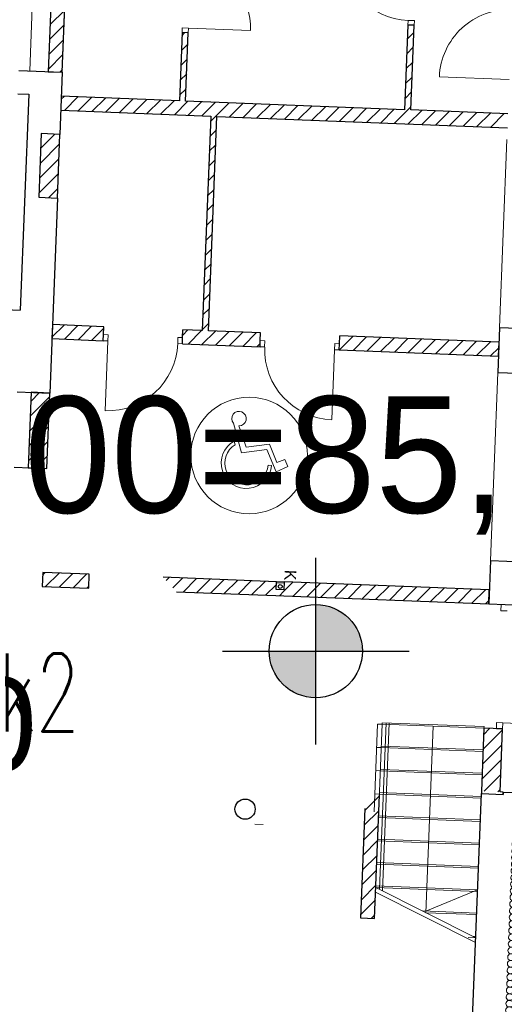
# Model space of a CAD drawing. Extents: x -134780 to 5540120, y 74663 to 5964901.
# Tile 55 of 84: x 5539586.34 to 5539592.58, y 5961335.7 to 5961348.37. Entities that reach past the tile are written whole.
import ezdxf

# ---------------------------------------------------------------- set-up
doc = ezdxf.new("R2010")
doc.units = 0
doc.header["$MEASUREMENT"] = 0
doc.set_wipeout_variables(frame=1)
doc.linetypes.add('Hidden Line', pattern=[50, 25, -25])
doc.linetypes.add('Krawędzie ukryte', pattern=[150, 100, -50])
for name, color, linetype, lineweight in [('312_oznaczenie_budynku_ewidencyjnego_Atr117_Nr_Pióra__7', 7, 'Continuous', 13), ('Arch balustrady_Nr_Pióra__21', 7, 'Continuous', 9), ('Arch IS_Nr_Pióra__52', 34, 'Continuous', 25), ('Arch opisy_Nr_Pióra__21', 7, 'Continuous', 9), ('Arch ściany nośne_Nr_Pióra__21', 7, 'Continuous', 9), ('Arch ściany nośne_Nr_Pióra__27', 7, 'Continuous', 30), ('Drzwi ArchiCAD_Nr_Pióra__27', 7, 'Continuous', 30), ('Drzwi ArchiCAD_Nr_Pióra__5', 7, 'Continuous', 13), ('INWENT OPISY_Nr_Pióra__52', 34, 'Continuous', 25), ('INWENT RZĘDNE_Nr_Pióra__15', 214, 'Continuous', 25), ('INWENT RZĘDNE_Nr_Pióra__20', 1, 'Continuous', 100), ('INWENT RZĘDNE_Nr_Pióra__21', 7, 'Continuous', 9), ('INWENT.ŚCIANY_Nr_Pióra__1', 7, 'Continuous', 25), ('INWENT.ŚCIANY_Nr_Pióra__41', 7, 'Continuous', 15), ('INWENT.ŚCIANY_Nr_Pióra__5', 7, 'Continuous', 13), ('Istniejące schody_Nr_Pióra__101', 8, 'Continuous', 13), ('Istniejące schody_Nr_Pióra__5', 7, 'Continuous', 13), ('Istniejące stropy_Nr_Pióra__5', 7, 'Continuous', 13), ('mapa', 7, 'Continuous', 13), ('zasuwa_lub_zawor_Nr_Pióra__7', 7, 'Continuous', 13)]:
    doc.layers.add(name, color=color, linetype=linetype, lineweight=lineweight)
for name, color, linetype, lineweight, true_color in [('Arch drzwi_Nr_Pióra__4', 7, 'Continuous', 9, 0x029e21), ('Arch obudowy GK_Nr_Pióra__9', 7, 'Continuous', 13, 0x3dad99), ('Arch ocieplenie_Nr_Pióra__22', 7, 'Continuous', 9, 0x7f7f7f), ('Arch okna_Nr_Pióra__4', 7, 'Continuous', 9, 0x029e21), ('Arch schody_Nr_Pióra__25', 7, 'Continuous', 13, 0x40a5ff), ('Arch wyposarzenie_Nr_Pióra__2', 7, 'Continuous', 13, 0x7f7f7f)]:
    doc.layers.add(name, color=color, linetype=linetype, lineweight=lineweight, true_color=true_color)
doc.layers.add('Arch ocieplenie', color=7, linetype='Continuous')
doc.layers.add('INWENT RZĘDNE', color=7, linetype='Continuous')
doc.styles.add('GENERATED_STYLE_1', font='txt')
doc.styles.add('GENERATED_STYLE_2', font='txt')
doc.styles.add('GENERATED_STYLE_7', font='Simplex.shx', dxfattribs={"bigfont": 'BIGFONT.SHX'})
pattern_1 = [(45, (5539713.8376, 5961225.37486), (-0.09192388, 0.09192388), [])]

# ---------------------------------------------------------------- blocks, each defined once
blk = doc.blocks.new('Koty wysokościowe_52', base_point=(-120351, 109748))
at = {"layer": 'INWENT RZĘDNE_Nr_Pióra__21', "linetype": 'Continuous'}
for points in [[(-120351, 109748), (-119751, 109748), (-119797, 109978), (-119927, 110172), (-120122, 110302), (-120351, 110348)], [(-120351, 109748), (-120951, 109748), (-120906, 109518), (-120776, 109324), (-120581, 109194), (-120351, 109148)]]:
    blk.add_hatch(color=256, dxfattribs=at).paths.add_polyline_path(points, flags=0)
for p, q in [((-120351, 108548), (-120351, 110948)), ((-121551, 109748), (-119151, 109748))]:
    blk.add_line(p, q, dxfattribs=at)
blk.add_circle((-120351, 109748), 600, dxfattribs=at)
at = {"layer": 'INWENT RZĘDNE_Nr_Pióra__21', "insert": (-119696, 108889), "char_height": 1200, "attachment_point": 7, "style": 'GENERATED_STYLE_1'}
blk.add_mtext('{85,73}', dxfattribs=at)
blk = doc.blocks.new('Koty wysokościowe_5', base_point=(-132280, 123182))
at = {"layer": 'INWENT RZĘDNE_Nr_Pióra__15', "linetype": 'Continuous'}
for points in [[(-132280, 123182), (-131680, 123182), (-131725, 123411), (-131855, 123606), (-132050, 123736), (-132280, 123782)], [(-132280, 123182), (-132880, 123182), (-132834, 122952), (-132704, 122757), (-132509, 122627), (-132280, 122582)]]:
    blk.add_hatch(color=256, dxfattribs=at).paths.add_polyline_path(points, flags=0)
for p, q in [((-132280, 121982), (-132280, 124382)), ((-133480, 123182), (-131080, 123182))]:
    blk.add_line(p, q, dxfattribs=at)
blk.add_circle((-132280, 123182), 600, dxfattribs=at)
at = {"layer": 'INWENT RZĘDNE_Nr_Pióra__15', "insert": (-131614, 122708), "char_height": 1200, "attachment_point": 7, "style": 'GENERATED_STYLE_1'}
blk.add_mtext('{±0,00}', dxfattribs=at)
blk = doc.blocks.new('Izolacja cieplna 14_9', base_point=(-121146, 112811))
at = {"layer": 'Arch ocieplenie_Nr_Pióra__22', "linetype": 'Continuous'}
for p, q in [((-121006, 112802), (-121088, 112770)), ((-121088, 112763), (-121009, 112724)), ((-121013, 112631), (-121095, 112599)), ((-121092, 112677), (-121012, 112639)), ((-121009, 112717), (-121091, 112684)), ((-121016, 112546), (-121098, 112514)), ((-121098, 112507), (-121019, 112468)), ((-121095, 112592), (-121016, 112553)), ((-121023, 112375), (-121105, 112343)), ((-121102, 112421), (-121022, 112383)), ((-121019, 112461), (-121101, 112428)), ((-121026, 112290), (-121108, 112258)), ((-121108, 112251), (-121029, 112212)), ((-121105, 112336), (-121026, 112297)), ((-121033, 112119), (-121115, 112087)), ((-121112, 112165), (-121032, 112127)), ((-121029, 112205), (-121111, 112172)), ((-121036, 112034), (-121118, 112002)), ((-121118, 111995), (-121039, 111956)), ((-121115, 112080), (-121036, 112041)), ((-121043, 111863), (-121125, 111831)), ((-121122, 111909), (-121042, 111871)), ((-121039, 111949), (-121121, 111916)), ((-121046, 111778), (-121128, 111746)), ((-121128, 111738), (-121049, 111700)), ((-121125, 111824), (-121046, 111785)), ((-121053, 111607), (-121135, 111575)), ((-121132, 111653), (-121052, 111614)), ((-121049, 111693), (-121131, 111660)), ((-121056, 111522), (-121138, 111490)), ((-121138, 111482), (-121059, 111444)), ((-121135, 111568), (-121056, 111529)), ((-121063, 111351), (-121145, 111319)), ((-121142, 111397), (-121062, 111358)), ((-121059, 111437), (-121141, 111404)), ((-121066, 111266), (-121148, 111234)), ((-121148, 111226), (-121069, 111188)), ((-121145, 111312), (-121066, 111273)), ((-121073, 111095), (-121155, 111063)), ((-121152, 111141), (-121072, 111102)), ((-121069, 111181), (-121151, 111148)), ((-121076, 111010), (-121158, 110977)), ((-121158, 110970), (-121079, 110932)), ((-121155, 111056), (-121076, 111017)), ((-121083, 110839), (-121165, 110807)), ((-121162, 110885), (-121082, 110846)), ((-121079, 110924), (-121161, 110892)), ((-121086, 110754), (-121168, 110721)), ((-121168, 110714), (-121089, 110676)), ((-121165, 110800), (-121086, 110761)), ((-121093, 110583), (-121175, 110551)), ((-121172, 110629), (-121092, 110590)), ((-121089, 110668), (-121171, 110636)), ((-121096, 110498), (-121178, 110465)), ((-121178, 110458), (-121099, 110420)), ((-121175, 110544), (-121096, 110505)), ((-121103, 110327), (-121185, 110295)), ((-121182, 110373), (-121102, 110334)), ((-121099, 110412), (-121181, 110380)), ((-121106, 110242), (-121188, 110209)), ((-121188, 110202), (-121109, 110163)), ((-121185, 110287), (-121106, 110249)), ((-121113, 110071), (-121195, 110039)), ((-121192, 110117), (-121112, 110078)), ((-121109, 110156), (-121191, 110124)), ((-121116, 109986), (-121198, 109953)), ((-121198, 109946), (-121119, 109907)), ((-121195, 110031), (-121116, 109993)), ((-121123, 109815), (-121205, 109783)), ((-121202, 109861), (-121122, 109822)), ((-121119, 109900), (-121201, 109868)), ((-121126, 109730), (-121208, 109697)), ((-121208, 109690), (-121129, 109651)), ((-121205, 109775), (-121126, 109737)), ((-121133, 109559), (-121215, 109526)), ((-121212, 109605), (-121132, 109566)), ((-121129, 109644), (-121211, 109612)), ((-121136, 109473), (-121218, 109441)), ((-121218, 109434), (-121139, 109395)), ((-121215, 109519), (-121136, 109481)), ((-121143, 109303), (-121225, 109270)), ((-121222, 109349), (-121142, 109310)), ((-121139, 109388), (-121221, 109356)), ((-121146, 109217), (-121228, 109185)), ((-121228, 109178), (-121149, 109139)), ((-121225, 109263), (-121146, 109225)), ((-121232, 109093), (-121152, 109054)), ((-121149, 109132), (-121231, 109100)), ((-121156, 108961), (-121238, 108929)), ((-121238, 108922), (-121159, 108883)), ((-121153, 109047), (-121235, 109014)), ((-121235, 109007), (-121156, 108969)), ((-121159, 108876), (-121242, 108844)), ((-121242, 108837), (-121162, 108798)), ((-121163, 108791), (-121245, 108758)), ((-121245, 108751), (-121166, 108712))]:
    blk.add_line(p, q, dxfattribs=at)
for centre, start_param, end_param in [((-121107, 112724), 2.7288, 6.695979), ((-121104, 112810), 4.712389, 6.695979), ((-120994, 112677), 5.870392, 9.837571), ((-120990, 112762), 5.870392, 9.837571), ((-121114, 112554), 2.7288, 6.695979), ((-121110, 112639), 2.7288, 6.695979), ((-120997, 112592), 5.870392, 9.837571), ((-121117, 112468), 2.7288, 6.695979), ((-121004, 112421), 5.870392, 9.837571), ((-121000, 112506), 5.870392, 9.837571), ((-121124, 112297), 2.7288, 6.695979), ((-121120, 112383), 2.7288, 6.695979), ((-121007, 112336), 5.870392, 9.837571), ((-121127, 112212), 2.7288, 6.695979), ((-121010, 112250), 5.870392, 9.837571), ((-121134, 112041), 2.7288, 6.695979), ((-121130, 112127), 2.7288, 6.695979), ((-121017, 112080), 5.870392, 9.837571), ((-121014, 112165), 5.870392, 9.837571), ((-121137, 111956), 2.7288, 6.695979), ((-121020, 111994), 5.870392, 9.837571), ((-121140, 111871), 2.7288, 6.695979), ((-121027, 111824), 5.870392, 9.837571), ((-121024, 111909), 5.870392, 9.837571), ((-121147, 111700), 2.7288, 6.695979), ((-121144, 111785), 2.7288, 6.695979), ((-121030, 111738), 5.870392, 9.837571), ((-121150, 111615), 2.7288, 6.695979), ((-121037, 111568), 5.870392, 9.837571), ((-121034, 111653), 5.870392, 9.837571), ((-121157, 111444), 2.7288, 6.695979), ((-121154, 111529), 2.7288, 6.695979), ((-121040, 111482), 5.870392, 9.837571), ((-121160, 111359), 2.7288, 6.695979), ((-121047, 111311), 5.870392, 9.837571), ((-121044, 111397), 5.870392, 9.837571), ((-121167, 111188), 2.7288, 6.695979), ((-121164, 111273), 2.7288, 6.695979), ((-121050, 111226), 5.870392, 9.837571), ((-121170, 111103), 2.7288, 6.695979), ((-121057, 111055), 5.870392, 9.837571), ((-121054, 111141), 5.870392, 9.837571), ((-121177, 110932), 2.7288, 6.695979), ((-121174, 111017), 2.7288, 6.695979), ((-121060, 110970), 5.870392, 9.837571), ((-121180, 110847), 2.7288, 6.695979), ((-121067, 110799), 5.870392, 9.837571), ((-121064, 110885), 5.870392, 9.837571), ((-121187, 110676), 2.7288, 6.695979), ((-121184, 110761), 2.7288, 6.695979), ((-121070, 110714), 5.870392, 9.837571), ((-121190, 110590), 2.7288, 6.695979), ((-121077, 110543), 5.870392, 9.837571), ((-121074, 110629), 5.870392, 9.837571), ((-121197, 110420), 2.7288, 6.695979), ((-121194, 110505), 2.7288, 6.695979), ((-121080, 110458), 5.870392, 9.837571), ((-121200, 110334), 2.7288, 6.695979), ((-121087, 110287), 5.870392, 9.837571), ((-121084, 110373), 5.870392, 9.837571), ((-121207, 110164), 2.7288, 6.695979), ((-121204, 110249), 2.7288, 6.695979), ((-121090, 110202), 5.870392, 9.837571), ((-121210, 110078), 2.7288, 6.695979), ((-121097, 110031), 5.870392, 9.837571), ((-121094, 110117), 5.870392, 9.837571), ((-121217, 109908), 2.7288, 6.695979), ((-121214, 109993), 2.7288, 6.695979), ((-121100, 109946), 5.870392, 9.837571), ((-121220, 109822), 2.7288, 6.695979), ((-121107, 109775), 5.870392, 9.837571), ((-121104, 109860), 5.870392, 9.837571), ((-121227, 109652), 2.7288, 6.695979), ((-121224, 109737), 2.7288, 6.695979), ((-121110, 109690), 5.870392, 9.837571), ((-121230, 109566), 2.7288, 6.695979), ((-121117, 109519), 5.870392, 9.837571), ((-121114, 109604), 5.870392, 9.837571), ((-121237, 109396), 2.7288, 6.695979), ((-121234, 109481), 2.7288, 6.695979), ((-121120, 109434), 5.870392, 9.837571), ((-121240, 109310), 2.7288, 6.695979), ((-121127, 109263), 5.870392, 9.837571), ((-121124, 109348), 5.870392, 9.837571), ((-121247, 109139), 2.7288, 6.695979), ((-121244, 109225), 2.7288, 6.695979), ((-121131, 109178), 5.870392, 9.837571), ((-121250, 109054), 2.7288, 6.695979), ((-121137, 109007), 5.870392, 9.837571), ((-121134, 109092), 5.870392, 9.837571), ((-121257, 108883), 2.7288, 6.695979), ((-121254, 108969), 2.7288, 6.695979), ((-121141, 108922), 5.870392, 9.837571), ((-121260, 108798), 2.7288, 6.695979), ((-121147, 108751), 5.870392, 9.837571), ((-121144, 108836), 5.870392, 9.837571), ((-121264, 108713), 2.7288, 4.712389)]:
    blk.add_ellipse(centre, major_axis=(-1.7, -42.7), ratio=0.995956, start_param=start_param, end_param=end_param, dxfattribs=at)
blk = doc.blocks.new('mapa')
at = {"layer": 'Arch ściany nośne_Nr_Pióra__21', "linetype": 'Continuous'}
h = blk.add_hatch(dxfattribs=at)
h.set_pattern_fill('Common_Brick', color=252, scale=0.001, style=0, pattern_type=2)
h.set_pattern_definition(pattern_1)
h.paths.add_polyline_path([(5539586.754, 5961344.263), (5539587.414, 5961344.237), (5539587.417, 5961344.317), (5539587.421, 5961344.417), (5539586.761, 5961344.443)], flags=0)
h = blk.add_hatch(dxfattribs=at)
h.set_pattern_fill('Common_Brick', color=252, scale=0.001, style=0, pattern_type=2)
h.set_pattern_definition(pattern_1)
h.paths.add_polyline_path([(5539588.433, 5961344.197), (5539589.432, 5961344.158), (5539589.435, 5961344.238), (5539589.439, 5961344.338), (5539588.44, 5961344.377), (5539588.436, 5961344.277)], flags=0)
h = blk.add_hatch(dxfattribs=at)
h.set_pattern_fill('Common_Brick', color=252, scale=0.001, style=0, pattern_type=2)
h.set_pattern_definition(pattern_1)
h.paths.add_polyline_path([(5539590.455, 5961344.198), (5539590.452, 5961344.118), (5539592.5, 5961344.038), (5539592.507, 5961344.218), (5539590.459, 5961344.298)], flags=0)
h = blk.add_hatch(dxfattribs=at)
h.set_pattern_fill('Common_Brick', color=252, scale=0.001, style=0, pattern_type=2)
h.set_pattern_definition(pattern_1)
h.paths.add_polyline_path([(5539586.487, 5961343.573), (5539586.449, 5961342.603), (5539586.689, 5961342.594), (5539586.727, 5961343.563)], flags=0)
h = blk.add_hatch(dxfattribs=at)
h.set_pattern_fill('Common_Brick', color=252, scale=0.001, style=0, pattern_type=2)
h.set_pattern_definition(pattern_1)
h.paths.add_polyline_path([(5539587.236, 5961341.232), (5539586.637, 5961341.255), (5539586.63, 5961341.075), (5539587.229, 5961341.052)], flags=0)
h = blk.add_hatch(dxfattribs=at)
h.set_pattern_fill('Common_Brick', color=252, scale=0.001, style=0, pattern_type=2)
h.set_pattern_definition(pattern_1)
h.paths.add_polyline_path([(5539589.74, 5961341.034), (5539589.641, 5961341.037), (5539589.637, 5961340.958), (5539589.737, 5961340.954)], flags=0)
at = {"layer": 'INWENT RZĘDNE_Nr_Pióra__20', "linetype": 'Continuous', "lineweight": 25}
for points in [[(5539590.149, 5961340.244), (5539590.749, 5961340.244), (5539590.704, 5961340.473), (5539590.574, 5961340.668), (5539590.379, 5961340.798), (5539590.149, 5961340.844)], [(5539590.149, 5961340.244), (5539589.549, 5961340.244), (5539589.595, 5961340.014), (5539589.725, 5961339.82), (5539589.92, 5961339.689), (5539590.149, 5961339.644)]]:
    blk.add_hatch(color=252, dxfattribs=at).paths.add_polyline_path(points, flags=0)
at = {"layer": 'Arch balustrady_Nr_Pióra__21', "color": 252, "linetype": 'Continuous'}
for p, q in [((5539591.055, 5961339.321), (5539590.971, 5961337.18)), ((5539591.095, 5961339.319), (5539591.01, 5961337.16))]:
    blk.add_line(p, q, dxfattribs=at)
at = {"layer": 'Arch drzwi_Nr_Pióra__4', "color": 252, "linetype": 'Continuous'}
for p, q in [((5539592.532, 5961340.764), (5539592.535, 5961340.844)), ((5539592.615, 5961340.841), (5539592.535, 5961340.844)), ((5539592.615, 5961340.841), (5539592.535, 5961340.844)), ((5539592.612, 5961340.761), (5539592.532, 5961340.764)), ((5539592.473, 5961339.245), (5539592.476, 5961339.325)), ((5539592.476, 5961339.325), (5539592.556, 5961339.322)), ((5539592.556, 5961339.322), (5539592.553, 5961339.242)), ((5539592.556, 5961339.322), (5539593.088, 5961339.301)), ((5539592.553, 5961339.242), (5539592.473, 5961339.245)), ((5539592.553, 5961339.242), (5539592.473, 5961339.245))]:
    blk.add_line(p, q, dxfattribs=at)
at = {"layer": 'Arch IS_Nr_Pióra__52', "color": 252, "linetype": 'Continuous'}
blk.add_circle((5539589.692, 5961341.075), 0.025, dxfattribs=at)
at = {"layer": 'Arch obudowy GK_Nr_Pióra__9', "color": 252, "linetype": 'Continuous'}
for p, q in [((5539589.644, 5961341.137), (5539589.744, 5961341.133)), ((5539589.644, 5961341.122), (5539589.744, 5961341.118))]:
    blk.add_line(p, q, dxfattribs=at)
at = {"layer": 'Arch okna_Nr_Pióra__4', "color": 252, "linetype": 'Continuous'}
for p, q in [((5539592.639, 5961347.595), (5539591.74, 5961347.631)), ((5539592.609, 5961346.826), (5539592.514, 5961344.408)), ((5539592.492, 5961343.828), (5539592.397, 5961341.41))]:
    blk.add_line(p, q, dxfattribs=at)
blk.add_arc((5539592.639, 5961347.595), 0.9, 87.7616, 177.7616, dxfattribs=at)
at = {"layer": 'Arch opisy_Nr_Pióra__21', "color": 252, "linetype": 'Krawędzie ukryte'}
blk.add_circle((5539589.291, 5961342.76), 0.75, dxfattribs=at)
at = {"layer": 'Arch schody_Nr_Pióra__25', "color": 252, "linetype": 'Continuous'}
for p, q in [((5539591.005, 5961339.323), (5539591.004, 5961339.303)), ((5539591.005, 5961339.323), (5539592.314, 5961339.272)), ((5539592.314, 5961339.272), (5539592.313, 5961339.252)), ((5539590.993, 5961339.023), (5539592.302, 5961338.972)), ((5539590.981, 5961338.723), (5539592.29, 5961338.672)), ((5539590.969, 5961338.424), (5539592.278, 5961338.372)), ((5539590.958, 5961338.124), (5539592.267, 5961338.073)), ((5539590.946, 5961337.824), (5539592.255, 5961337.773)), ((5539590.934, 5961337.524), (5539592.243, 5961337.473)), ((5539590.923, 5961337.224), (5539592.232, 5961337.173)), ((5539591.522, 5961336.901), (5539592.22, 5961336.874)), ((5539592.165, 5961336.575), (5539592.208, 5961336.574))]:
    blk.add_line(p, q, dxfattribs=at)
at = {"layer": 'Arch wyposarzenie_Nr_Pióra__2', "color": 252, "linetype": 'Continuous'}
for p, q in [((5539589.09, 5961343.174), (5539589.193, 5961342.795)), ((5539589.206, 5961343.01), (5539589.161, 5961343.14)), ((5539589.447, 5961343.041), (5539589.206, 5961343.01)), ((5539589.454, 5961342.988), (5539589.447, 5961343.041)), ((5539589.1, 5961342.944), (5539589.113, 5961342.898)), ((5539589.224, 5961342.958), (5539589.454, 5961342.988)), ((5539589.256, 5961342.866), (5539589.224, 5961342.958)), ((5539589.556, 5961342.905), (5539589.256, 5961342.866)), ((5539589.648, 5961342.671), (5539589.556, 5961342.905)), ((5539589.193, 5961342.795), (5539589.521, 5961342.837)), ((5539589.521, 5961342.837), (5539589.642, 5961342.551)), ((5539589.582, 5961342.631), (5539589.536, 5961342.635)), ((5539589.642, 5961342.551), (5539589.788, 5961342.618)), ((5539589.752, 5961342.708), (5539589.648, 5961342.671)), ((5539589.788, 5961342.618), (5539589.752, 5961342.708))]:
    blk.add_line(p, q, dxfattribs=at)
for centre, major_axis, start_param, end_param in [((5539589.161, 5961343.235), (0.0921, 0.0123), 4.583801, 10.008202), ((5539589.258, 5961342.661), (0.322, 0.043), 1.947533, 6.059917), ((5539589.258, 5961342.661), (0.276, 0.037), 1.989195, 6.059917)]:
    blk.add_ellipse(centre, major_axis=major_axis, ratio=0.999933, start_param=start_param, end_param=end_param, dxfattribs=at)
at = {"layer": 'Arch ściany nośne_Nr_Pióra__21', "color": 252, "linetype": 'Continuous'}
for p, q in [((5539586.732, 5961348.302), (5539586.92, 5961348.49)), ((5539586.725, 5961348.111), (5539586.912, 5961348.298)), ((5539588.428, 5961348.16), (5539588.467, 5961348.199)), ((5539591.328, 5961348.119), (5539591.412, 5961348.202)), ((5539586.717, 5961347.92), (5539586.905, 5961348.107)), ((5539588.42, 5961347.968), (5539588.504, 5961348.052)), ((5539591.321, 5961347.927), (5539591.404, 5961348.011)), ((5539586.71, 5961347.728), (5539586.897, 5961347.916)), ((5539588.413, 5961347.777), (5539588.496, 5961347.86)), ((5539591.313, 5961347.736), (5539591.397, 5961347.819)), ((5539586.856, 5961347.691), (5539586.89, 5961347.724)), ((5539588.405, 5961347.586), (5539588.489, 5961347.669)), ((5539591.306, 5961347.545), (5539591.389, 5961347.628)), ((5539588.398, 5961347.394), (5539588.481, 5961347.478)), ((5539591.299, 5961347.353), (5539591.382, 5961347.437)), ((5539586.875, 5961347.342), (5539586.912, 5961347.379)), ((5539586.915, 5961347.199), (5539587.089, 5961347.372)), ((5539587.092, 5961347.192), (5539587.266, 5961347.365)), ((5539587.269, 5961347.185), (5539587.443, 5961347.358)), ((5539587.446, 5961347.178), (5539587.619, 5961347.351)), ((5539587.623, 5961347.171), (5539587.796, 5961347.344)), ((5539587.8, 5961347.164), (5539587.973, 5961347.337)), ((5539587.977, 5961347.157), (5539588.15, 5961347.33)), ((5539588.154, 5961347.15), (5539588.327, 5961347.324)), ((5539588.331, 5961347.143), (5539588.504, 5961347.317)), ((5539588.508, 5961347.136), (5539588.681, 5961347.31)), ((5539588.685, 5961347.129), (5539588.858, 5961347.303)), ((5539588.862, 5961347.123), (5539589.035, 5961347.296)), ((5539589.039, 5961347.116), (5539589.212, 5961347.289)), ((5539589.215, 5961347.109), (5539589.389, 5961347.282)), ((5539589.392, 5961347.102), (5539589.566, 5961347.275)), ((5539589.569, 5961347.095), (5539589.743, 5961347.268)), ((5539589.746, 5961347.088), (5539589.92, 5961347.261)), ((5539589.923, 5961347.081), (5539590.097, 5961347.254)), ((5539590.1, 5961347.074), (5539590.273, 5961347.247)), ((5539590.277, 5961347.067), (5539590.45, 5961347.241)), ((5539590.454, 5961347.06), (5539590.627, 5961347.234)), ((5539590.631, 5961347.053), (5539590.804, 5961347.227)), ((5539590.808, 5961347.046), (5539590.981, 5961347.22)), ((5539590.985, 5961347.04), (5539591.158, 5961347.213)), ((5539591.162, 5961347.033), (5539591.335, 5961347.206)), ((5539591.335, 5961347.206), (5539591.374, 5961347.245)), ((5539591.339, 5961347.026), (5539591.512, 5961347.199)), ((5539591.516, 5961347.019), (5539591.689, 5961347.192)), ((5539591.692, 5961347.012), (5539591.866, 5961347.185)), ((5539591.869, 5961347.005), (5539592.043, 5961347.178)), ((5539592.046, 5961346.998), (5539592.22, 5961347.171)), ((5539588.795, 5961347.056), (5539588.862, 5961347.123)), ((5539592.223, 5961346.991), (5539592.397, 5961347.164)), ((5539592.4, 5961346.984), (5539592.574, 5961347.158)), ((5539588.788, 5961346.865), (5539588.871, 5961346.948)), ((5539586.61, 5961346.709), (5539586.794, 5961346.893)), ((5539586.602, 5961346.518), (5539586.852, 5961346.768)), ((5539588.78, 5961346.673), (5539588.863, 5961346.757)), ((5539586.595, 5961346.327), (5539586.845, 5961346.577)), ((5539588.773, 5961346.482), (5539588.856, 5961346.565)), ((5539586.587, 5961346.135), (5539586.837, 5961346.385)), ((5539588.765, 5961346.291), (5539588.848, 5961346.374)), ((5539586.712, 5961346.076), (5539586.83, 5961346.194)), ((5539588.758, 5961346.099), (5539588.841, 5961346.183)), ((5539588.75, 5961345.908), (5539588.833, 5961345.991)), ((5539588.743, 5961345.717), (5539588.826, 5961345.8)), ((5539588.735, 5961345.525), (5539588.818, 5961345.609)), ((5539588.728, 5961345.334), (5539588.811, 5961345.417)), ((5539588.72, 5961345.143), (5539588.804, 5961345.226)), ((5539588.713, 5961344.951), (5539588.796, 5961345.035)), ((5539588.705, 5961344.76), (5539588.789, 5961344.843)), ((5539588.698, 5961344.569), (5539588.781, 5961344.652)), ((5539588.69, 5961344.377), (5539588.774, 5961344.461)), ((5539588.224, 5961341.153), (5539588.262, 5961341.191)), ((5539588.312, 5961341.058), (5539588.439, 5961341.185)), ((5539588.443, 5961341.004), (5539588.616, 5961341.178)), ((5539588.619, 5961340.997), (5539588.793, 5961341.171)), ((5539588.796, 5961340.99), (5539588.97, 5961341.164)), ((5539588.973, 5961340.983), (5539589.147, 5961341.157)), ((5539589.15, 5961340.977), (5539589.324, 5961341.15)), ((5539589.327, 5961340.97), (5539589.501, 5961341.143)), ((5539589.504, 5961340.963), (5539589.643, 5961341.102)), ((5539589.74, 5961341.014), (5539589.854, 5961341.129)), ((5539589.858, 5961340.949), (5539590.031, 5961341.122)), ((5539590.035, 5961340.942), (5539590.208, 5961341.115)), ((5539590.212, 5961340.935), (5539590.385, 5961341.108)), ((5539590.389, 5961340.928), (5539590.562, 5961341.102)), ((5539590.566, 5961340.921), (5539590.739, 5961341.095)), ((5539590.743, 5961340.914), (5539590.916, 5961341.088)), ((5539590.92, 5961340.907), (5539591.093, 5961341.081)), ((5539591.097, 5961340.9), (5539591.27, 5961341.074)), ((5539591.273, 5961340.894), (5539591.447, 5961341.067)), ((5539591.45, 5961340.887), (5539591.624, 5961341.06)), ((5539591.627, 5961340.88), (5539591.801, 5961341.053)), ((5539591.804, 5961340.873), (5539591.978, 5961341.046)), ((5539591.981, 5961340.866), (5539592.155, 5961341.039)), ((5539592.158, 5961340.859), (5539592.331, 5961341.032)), ((5539592.335, 5961340.852), (5539592.377, 5961340.894)), ((5539592.302, 5961338.981), (5539592.552, 5961339.231)), ((5539592.31, 5961339.172), (5539592.386, 5961339.249)), ((5539592.295, 5961338.789), (5539592.545, 5961339.039)), ((5539592.287, 5961338.598), (5539592.537, 5961338.848)), ((5539592.314, 5961338.441), (5539592.53, 5961338.657)), ((5539592.491, 5961338.434), (5539592.522, 5961338.465)), ((5539590.78, 5961338.194), (5539590.968, 5961338.382)), ((5539590.773, 5961338.003), (5539590.96, 5961338.19)), ((5539590.765, 5961337.812), (5539590.953, 5961337.999)), ((5539590.758, 5961337.62), (5539590.945, 5961337.808)), ((5539590.75, 5961337.429), (5539590.938, 5961337.616)), ((5539590.743, 5961337.238), (5539590.93, 5961337.425)), ((5539590.736, 5961337.046), (5539590.923, 5961337.234)), ((5539590.728, 5961336.855), (5539590.916, 5961337.043)), ((5539590.863, 5961336.806), (5539590.908, 5961336.851))]:
    blk.add_line(p, q, dxfattribs=at)
at = {"layer": 'Arch ściany nośne_Nr_Pióra__27', "color": 252, "linetype": 'Continuous'}
for p, q in [((5539586.804, 5961350.145), (5539586.708, 5961347.697)), ((5539586.888, 5961347.69), (5539586.972, 5961349.818)), ((5539588.429, 5961348.2), (5539588.395, 5961347.321)), ((5539588.509, 5961348.197), (5539588.429, 5961348.2)), ((5539588.475, 5961347.318), (5539588.509, 5961348.197)), ((5539591.335, 5961348.297), (5539591.293, 5961347.208)), ((5539591.415, 5961348.294), (5539591.335, 5961348.297)), ((5539591.373, 5961347.205), (5539591.415, 5961348.294)), ((5539586.708, 5961347.697), (5539586.888, 5961347.69)), ((5539586.876, 5961347.38), (5539586.869, 5961347.2)), ((5539588.395, 5961347.321), (5539586.876, 5961347.38)), ((5539591.293, 5961347.208), (5539588.475, 5961347.318)), ((5539586.869, 5961347.2), (5539588.798, 5961347.125)), ((5539592.622, 5961347.156), (5539591.373, 5961347.205)), ((5539588.798, 5961347.125), (5539588.69, 5961344.367)), ((5539588.77, 5961344.364), (5539588.878, 5961347.122)), ((5539588.878, 5961347.122), (5539592.615, 5961346.976)), ((5539586.617, 5961346.9), (5539586.585, 5961346.081)), ((5539586.857, 5961346.891), (5539586.617, 5961346.9)), ((5539586.825, 5961346.071), (5539586.857, 5961346.891)), ((5539586.585, 5961346.081), (5539586.825, 5961346.071)), ((5539586.761, 5961344.443), (5539586.754, 5961344.263)), ((5539587.421, 5961344.417), (5539586.761, 5961344.443)), ((5539587.417, 5961344.317), (5539587.421, 5961344.417)), ((5539586.754, 5961344.263), (5539587.414, 5961344.237)), ((5539587.414, 5961344.237), (5539587.417, 5961344.317)), ((5539588.433, 5961344.197), (5539588.436, 5961344.277)), ((5539588.436, 5961344.277), (5539588.44, 5961344.377)), ((5539588.69, 5961344.367), (5539588.44, 5961344.377)), ((5539589.439, 5961344.338), (5539588.77, 5961344.364)), ((5539589.435, 5961344.238), (5539589.439, 5961344.338)), ((5539590.455, 5961344.198), (5539590.459, 5961344.298)), ((5539592.507, 5961344.218), (5539590.459, 5961344.298)), ((5539588.433, 5961344.197), (5539589.432, 5961344.158)), ((5539589.432, 5961344.158), (5539589.435, 5961344.238)), ((5539590.452, 5961344.118), (5539590.455, 5961344.198)), ((5539592.5, 5961344.038), (5539592.507, 5961344.218)), ((5539590.452, 5961344.118), (5539592.5, 5961344.038)), ((5539586.487, 5961343.573), (5539586.449, 5961342.603)), ((5539586.727, 5961343.563), (5539586.487, 5961343.573)), ((5539586.689, 5961342.594), (5539586.727, 5961343.563)), ((5539586.449, 5961342.603), (5539586.689, 5961342.594)), ((5539586.637, 5961341.255), (5539586.63, 5961341.075)), ((5539587.236, 5961341.232), (5539586.637, 5961341.255)), ((5539587.229, 5961341.052), (5539587.236, 5961341.232)), ((5539589.644, 5961341.137), (5539588.186, 5961341.194)), ((5539589.641, 5961341.037), (5539589.644, 5961341.137)), ((5539589.744, 5961341.133), (5539589.74, 5961341.034)), ((5539592.382, 5961341.03), (5539589.744, 5961341.133)), ((5539586.63, 5961341.075), (5539587.229, 5961341.052)), ((5539588.358, 5961341.008), (5539589.637, 5961340.958)), ((5539589.74, 5961341.034), (5539589.641, 5961341.037)), ((5539592.375, 5961340.851), (5539592.382, 5961341.03)), ((5539589.637, 5961340.958), (5539589.737, 5961340.954)), ((5539589.737, 5961340.954), (5539592.375, 5961340.851)), ((5539592.313, 5961339.252), (5539592.281, 5961338.442)), ((5539592.553, 5961339.242), (5539592.313, 5961339.252)), ((5539592.521, 5961338.433), (5539592.553, 5961339.242)), ((5539592.281, 5961338.442), (5539592.28, 5961338.412)), ((5539592.561, 5961338.431), (5539592.521, 5961338.433)), ((5539590.906, 5961336.805), (5539590.968, 5961338.394)), ((5539592.28, 5961338.412), (5539592.56, 5961338.401)), ((5539592.56, 5961338.401), (5539592.561, 5961338.431)), ((5539590.781, 5961338.221), (5539590.726, 5961336.812))]:
    blk.add_line(p, q, dxfattribs=at)
at = {"layer": 'Drzwi ArchiCAD_Nr_Pióra__27', "color": 252, "linetype": 'Continuous'}
for p, q in [((5539588.509, 5961348.197), (5539588.429, 5961348.2)), ((5539591.415, 5961348.294), (5539591.335, 5961348.297)), ((5539587.414, 5961344.237), (5539587.417, 5961344.317)), ((5539588.433, 5961344.197), (5539588.436, 5961344.277)), ((5539589.432, 5961344.158), (5539589.435, 5961344.238)), ((5539590.452, 5961344.118), (5539590.455, 5961344.198)), ((5539590.726, 5961336.812), (5539590.906, 5961336.805))]:
    blk.add_line(p, q, dxfattribs=at)
at = {"layer": 'Drzwi ArchiCAD_Nr_Pióra__5', "color": 252, "linetype": 'Continuous'}
for p, q in [((5539591.338, 5961348.357), (5539591.335, 5961348.297)), ((5539591.418, 5961348.354), (5539591.338, 5961348.357)), ((5539591.415, 5961348.294), (5539591.418, 5961348.354)), ((5539588.432, 5961348.26), (5539588.429, 5961348.2)), ((5539588.429, 5961348.2), (5539588.509, 5961348.197)), ((5539588.512, 5961348.257), (5539588.432, 5961348.26)), ((5539588.509, 5961348.197), (5539588.512, 5961348.257)), ((5539588.512, 5961348.257), (5539589.311, 5961348.226)), ((5539591.335, 5961348.297), (5539591.415, 5961348.294)), ((5539587.417, 5961344.317), (5539587.414, 5961344.237)), ((5539587.477, 5961344.314), (5539587.417, 5961344.317)), ((5539587.474, 5961344.235), (5539587.477, 5961344.314)), ((5539588.376, 5961344.279), (5539588.373, 5961344.199)), ((5539588.436, 5961344.277), (5539588.376, 5961344.279)), ((5539588.433, 5961344.197), (5539588.436, 5961344.277)), ((5539587.414, 5961344.237), (5539587.474, 5961344.235)), ((5539587.474, 5961344.235), (5539587.439, 5961343.335)), ((5539588.373, 5961344.199), (5539588.433, 5961344.197)), ((5539589.432, 5961344.158), (5539589.435, 5961344.238)), ((5539589.492, 5961344.156), (5539589.432, 5961344.158)), ((5539589.435, 5961344.238), (5539589.495, 5961344.236)), ((5539589.495, 5961344.236), (5539589.492, 5961344.156)), ((5539590.392, 5961344.12), (5539590.395, 5961344.2)), ((5539590.395, 5961344.2), (5539590.455, 5961344.198)), ((5539590.455, 5961344.198), (5539590.452, 5961344.118)), ((5539590.392, 5961344.12), (5539590.356, 5961343.221)), ((5539590.452, 5961344.118), (5539590.392, 5961344.12))]:
    blk.add_line(p, q, dxfattribs=at)
for centre, radius, start, end in [((5539591.373, 5961349.256), 0.9, 177.7616, 267.7616), ((5539588.512, 5961348.257), 0.8, 357.7616, 87.7616), ((5539587.474, 5961344.235), 0.9, 267.7616, 357.7616), ((5539590.392, 5961344.12), 0.9, 177.7616, 267.7616)]:
    blk.add_arc(centre, radius, start, end, dxfattribs=at)
at = {"layer": 'INWENT RZĘDNE_Nr_Pióra__20', "color": 252, "linetype": 'Continuous', "lineweight": 25}
for p, q in [((5539590.149, 5961339.044), (5539590.149, 5961341.444)), ((5539588.949, 5961340.244), (5539591.349, 5961340.244))]:
    blk.add_line(p, q, dxfattribs=at)
blk.add_circle((5539590.149, 5961340.244), 0.6, dxfattribs=at)
at = {"layer": 'INWENT.ŚCIANY_Nr_Pióra__1', "color": 252, "linetype": 'Continuous'}
for p, q in [((5539586.329, 5961347.712), (5539586.888, 5961347.69)), ((5539586.888, 5961347.69), (5539586.857, 5961346.891)), ((5539586.317, 5961347.412), (5539586.457, 5961347.407)), ((5539586.457, 5961347.407), (5539586.348, 5961344.629)), ((5539586.617, 5961346.9), (5539586.585, 5961346.081)), ((5539586.857, 5961346.891), (5539586.617, 5961346.9)), ((5539586.585, 5961346.081), (5539586.825, 5961346.071)), ((5539586.825, 5961346.071), (5539586.727, 5961343.563)), ((5539580.703, 5961344.849), (5539586.348, 5961344.629)), ((5539592.514, 5961344.408), (5539592.492, 5961343.828)), ((5539592.514, 5961344.408), (5539592.934, 5961344.391)), ((5539592.492, 5961343.828), (5539592.911, 5961343.812)), ((5539586.307, 5961343.58), (5539586.727, 5961343.563)), ((5539586.269, 5961342.61), (5539586.689, 5961342.594)), ((5539592.397, 5961341.41), (5539592.375, 5961340.851)), ((5539592.397, 5961341.41), (5539592.817, 5961341.394)), ((5539592.375, 5961340.851), (5539592.795, 5961340.834)), ((5539592.114, 5961334.156), (5539592.28, 5961338.412)), ((5539592.28, 5961338.412), (5539592.56, 5961338.401)), ((5539592.561, 5961338.431), (5539592.56, 5961338.401)), ((5539592.561, 5961338.431), (5539592.701, 5961338.426))]:
    blk.add_line(p, q, dxfattribs=at)
blk.add_circle((5539589.24, 5961338.211), 0.13, dxfattribs=at)
at = {"layer": 'INWENT.ŚCIANY_Nr_Pióra__41', "color": 252, "linetype": 'Continuous'}
blk.add_line((5539586.857, 5961346.891), (5539586.825, 5961346.071), dxfattribs=at)
at = {"layer": 'INWENT.ŚCIANY_Nr_Pióra__5', "color": 252, "linetype": 'Continuous'}
blk.add_line((5539586.413, 5961346.278), (5539586.417, 5961346.397), dxfattribs=at)
at = {"layer": 'Istniejące schody_Nr_Pióra__101', "color": 252, "linetype": 'Hidden Line'}
for p, q in [((5539590.944, 5961339.305), (5539590.9, 5961338.176)), ((5539590.944, 5961339.305), (5539591.004, 5961339.303)), ((5539590.932, 5961339.005), (5539590.992, 5961339.003)), ((5539590.92, 5961338.706), (5539590.98, 5961338.703)), ((5539590.909, 5961338.406), (5539590.969, 5961338.404))]:
    blk.add_line(p, q, dxfattribs=at)
at = {"layer": 'Istniejące schody_Nr_Pióra__5', "color": 252, "linetype": 'Continuous'}
for p, q in [((5539591.004, 5961339.303), (5539590.919, 5961337.145)), ((5539591.565, 5961336.879), (5539591.658, 5961339.277)), ((5539590.922, 5961337.204), (5539592.207, 5961336.554)), ((5539591.565, 5961336.898), (5539592.232, 5961337.172)), ((5539590.919, 5961337.145), (5539592.205, 5961336.494)), ((5539592.111, 5961336.558), (5539592.207, 5961336.554))]:
    blk.add_line(p, q, dxfattribs=at)
at = {"layer": 'Istniejące schody_Nr_Pióra__5', "color": 252, "linetype": 'Krawędzie ukryte'}
for p, q in [((5539591.004, 5961339.303), (5539592.313, 5961339.252)), ((5539590.992, 5961339.003), (5539592.301, 5961338.952)), ((5539590.98, 5961338.703), (5539592.289, 5961338.652)), ((5539590.969, 5961338.404), (5539592.278, 5961338.352)), ((5539590.957, 5961338.104), (5539592.266, 5961338.053)), ((5539589.472, 5961338.012), (5539589.364, 5961338.016)), ((5539590.945, 5961337.804), (5539592.254, 5961337.753)), ((5539590.934, 5961337.504), (5539592.243, 5961337.453)), ((5539590.922, 5961337.204), (5539592.231, 5961337.153)), ((5539591.565, 5961336.879), (5539592.219, 5961336.854))]:
    blk.add_line(p, q, dxfattribs=at)
at = {"layer": 'Istniejące stropy_Nr_Pióra__5', "color": 252, "linetype": 'Krawędzie ukryte'}
for p, q in [((5539586.469, 5961347.706), (5539586.564, 5961350.155)), ((5539586.888, 5961347.69), (5539586.984, 5961350.138)), ((5539586.727, 5961343.563), (5539586.689, 5961342.594))]:
    blk.add_line(p, q, dxfattribs=at)
at = {"layer": 'Arch ocieplenie', "color": 252, "linetype": 'Continuous', "lineweight": 9, "xscale": 0.001, "yscale": 0.001, "zscale": 0.001}
blk.add_blockref('Izolacja cieplna 14_9', (5539592.692, 5961338.186), dxfattribs=at)
at = {"layer": 'INWENT RZĘDNE', "color": 252, "lineweight": 25, "xscale": 0.001, "yscale": 0.001, "zscale": 0.001}
blk.add_blockref('Koty wysokościowe_5', (5539581.558, 5961348.556), dxfattribs=at)
at = {"layer": 'INWENT RZĘDNE', "color": 252, "xscale": 0.001, "yscale": 0.001, "zscale": 0.001}
blk.add_blockref('Koty wysokościowe_52', (5539593.486, 5961335.123), dxfattribs=at)
at = {"layer": '312_oznaczenie_budynku_ewidencyjnego_Atr117_Nr_Pióra__7', "color": 252, "linetype": 'Continuous', "insert": (5539586.066, 5961340.211), "char_height": 1, "attachment_point": 1, "style": 'GENERATED_STYLE_7'}
blk.add_mtext('{\\W0.660000x;k2}', dxfattribs=at)
at = {"layer": 'INWENT OPISY_Nr_Pióra__52', "color": 252, "linetype": 'Continuous', "insert": (5539589.898, 5961341.218), "char_height": 0.15, "attachment_point": 2, "rotation": 267.7616, "style": 'GENERATED_STYLE_2'}
blk.add_mtext('{K}', dxfattribs=at)
at = {"layer": 'INWENT RZĘDNE_Nr_Pióra__15', "color": 252, "insert": (5539582.556, 5961338.479), "char_height": 1.2, "attachment_point": 7, "style": 'GENERATED_STYLE_1'}
blk.add_mtext('{±0,00}', dxfattribs=at)
at = {"layer": 'INWENT RZĘDNE_Nr_Pióra__20', "color": 252, "linetype": 'Continuous', "lineweight": 25, "style": 'GENERATED_STYLE_1'}
blk.add_text('ppp ±0,00=85,75', height=1.5, dxfattribs=at).set_placement((5539579.723, 5961342.022))

msp = doc.modelspace()

# ---------------------------------------------------------------- block references
at = {"layer": 'mapa', "color": 4, "lineweight": 40}
msp.add_blockref('mapa', (0, 0), dxfattribs=at)

# ---------------------------------------------------------------- next in the draw order: wipeouts: each hides what was drawn before it
msp.add_wipeout([(5539444.713, 5961266.963), (5539444.713, 5961415.463), (5539654.713, 5961415.463), (5539651.713, 5961412.413), (5539457.213, 5961412.413), (5539457.213, 5961270.013), (5539651.713, 5961270.013), (5539654.713, 5961266.963)]).dxf.layer = 'zasuwa_lub_zawor_Nr_Pióra__7'

doc.saveas('drawing.dxf')
